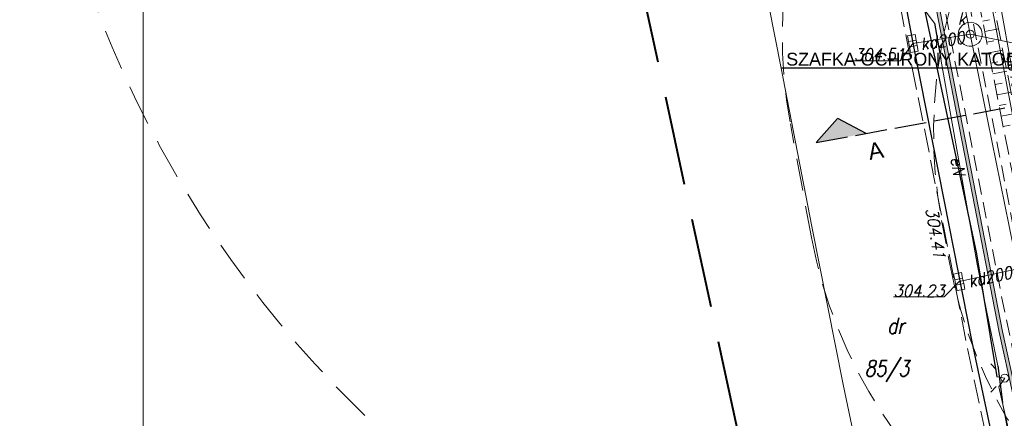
# Model space of a CAD drawing. Header units: metres. Extents: x 779 to 7046, y -512 to 9570.
# Tile 5 of 256: x 2110 to 2172, y -326 to -301. Entities that reach past the tile are written whole.
import ezdxf

# ---------------------------------------------------------------- set-up
doc = ezdxf.new("R2010")
doc.units = ezdxf.units.M
for name, pattern in [('0', [0]), ('1.5_0.5', [2, 1.5, -0.5]), ('2.0_0.5', [2.5, 2, -0.5]), ('BUBZ01-500', [1.75, 1.25, -0.5]), ('CIĄGłA', [0]), ('DASH', [0.75, 0.5, -0.25]), ('DASHEDX2', [38.1, 25.4, -12.7]), ('DGN Style 3', [7.83309, 5.595065, -2.238026]), ('mz1.0_0.5', [1.5, 1, -0.5])]:
    doc.linetypes.add(name, pattern=pattern)
for name, color, linetype, lineweight in [('210-oznaczenie konturu użytku gruntowego', 7, 'Continuous', 0), ('211-numer działki ewidencyjnej', 7, 'Continuous', 0), ('_a_obiekty', 250, 'Continuous', 30), ('AGP1_HATCH', 7, 'Continuous', 5), ('AGP1_OPISY', 7, 'Continuous', 13), ('bariera drogowa ochronna (linia)', 7, 'Continuous', 0), ('BUBZ01', 7, 'Continuous', 0), ('BUBZ01_1', 7, 'Continuous', 0), ('chodnik (powierzchnia)', 7, 'Continuous', 0), ('ekran akustyczny (linia)', 7, 'Continuous', 0), ('jezdnia (powierzchnia)', 7, 'Continuous', 0), ('kanał technologiczny (linia)', 7, 'Continuous', 0), ('komora podziemna - przewód kanalizacyjny (powierzchnia)-SK', 7, 'Continuous', 0), ('kratka ściekowa (punkt)-SK', 7, 'Continuous', 0), ('krawężnik (linia)', 7, 'Continuous', 0), ('latarnia (punkt)', 7, 'Continuous', 0), ('przewód elektroenergetyczny (linia)-SEPOD', 7, 'Continuous', 0), ('przewód elektroenergetyczny (linia)-SEPOD-Atr1', 7, 'Continuous', 0), ('przewód gazowy (linia)-SG', 7, 'Continuous', 0), ('przewód gazowy (linia)-SG-Atr1', 7, 'Continuous', 0), ('przewód kanalizacyjny (linia)-SK', 7, 'Continuous', 0), ('przewód kanalizacyjny (linia)-SK-Atr1', 7, 'Continuous', 0), ('punkt o określonej wysokości (sieć kanalizacyjna)-SK', 7, 'Continuous', 0), ('punkt o określonej wysokości (sieć kanalizacyjna)-SK-Atr2', 7, 'Continuous', 0), ('punkt wysokościowy sztuczny', 7, 'Continuous', 0), ('punkt wysokościowy sztuczny-Atr2', 7, 'Continuous', 0), ('rura ochronna - przewód elektroenergetyczny (linia)-SE', 7, 'Continuous', 0), ('właz okrągły - siec kanalizacyjna (punkt)-SK', 7, 'Continuous', 0), ('właz okrągły - siec kanalizacyjna (punkt)-SK-Atr17', 7, 'Continuous', 0), ('Zakres', 7, 'Continuous', 0)]:
    doc.layers.add(name, color=color, linetype=linetype, lineweight=lineweight)
doc.layers.add('IE_kable ziemne', color=240, linetype='Continuous')
doc.layers.add('ZP_Robocza', color=6, linetype='Continuous')
doc.styles.add('ARIAL', font='arial.ttf')
doc.styles.get("Standard").update_dxf_attribs({"font": 'arial.ttf'})
doc.linetypes.add('KTOK01-500', pattern='A,1.75,[13,dgnlstyle-rozp_2013.shx,S=0.002778,R=0,X=0,Y=0],1.75', length=3.5)
picture_1 = doc.add_image_def('image2.jpg', size_in_pixel=(2480, 3509))

# ---------------------------------------------------------------- blocks, each defined once
blk = doc.blocks.new('SM01')
at = {"color": 0, "linetype": 'Continuous', "lineweight": 13, "ltscale": 10}
for p, q in [((-5.3, 5.31), (-8.83, 8.84)), ((5.31, 5.31), (8.84, 8.84)), ((-5.3, -5.3), (-8.83, -8.83)), ((5.31, -5.3), (8.84, -8.83))]:
    blk.add_line(p, q, dxfattribs=at)
blk.add_circle((0, 0), 2.5, dxfattribs=at)
blk = doc.blocks.new('US05')
at = {"color": 0, "linetype": 'Continuous', "lineweight": 13, "ltscale": 10}
for p, q in [((-5.25, -2.5), (-5.25, 2.5)), ((-5.25, 2.5), (-1.75, 2.5)), ((-1.75, -2.5), (-1.75, 2.5)), ((-1.75, 2.5), (1.75, 2.5)), ((1.75, -2.5), (1.75, 2.5)), ((1.75, 2.5), (5.25, 2.5)), ((5.25, -2.5), (5.25, 2.5)), ((-5.25, -2.5), (-1.75, -2.5)), ((-1.75, -2.5), (1.75, -2.5)), ((1.75, -2.5), (5.25, -2.5))]:
    blk.add_line(p, q, dxfattribs=at)
blk = doc.blocks.new('PW01_1')
at = {"linetype": 'Continuous', "lineweight": 13, "ltscale": 10}
h = blk.add_hatch(color=0, dxfattribs=at)
edge = h.paths.add_edge_path()
edge.add_arc((0, 0), 0.45, 0, 360)
blk = doc.blocks.new('PW02')
at = {"linetype": 'Continuous', "lineweight": 13, "ltscale": 10}
h = blk.add_hatch(color=0, dxfattribs=at)
edge = h.paths.add_edge_path()
edge.add_arc((0, 0), 0.45, 0, 360)
blk = doc.blocks.new('US22')
at = {"color": 0, "linetype": 'Continuous', "lineweight": -2, "ltscale": 10}
blk.add_circle((0, 0), 2.5, dxfattribs=at)
blk = doc.blocks.new('PZT MDCP podkład')
at = {"layer": 'bariera drogowa ochronna (linia)', "color": 252, "linetype": 'KTOK01-500', "lineweight": 13, "true_color": 0x939598, "flags": 128}
blk.add_lwpolyline([(2084.646, 103.156), (2086.306, 94.146), (2088.056, 84.786), (2089.946, 74.546), (2091.886, 64.626), (2093.806, 54.736), (2095.766, 44.856), (2097.796, 35.206), (2099.926, 25.496), (2102.236, 15.946), (2104.896, 6.146), (2107.666, -3.744), (2109.796, -10.954), (2112.814, -19.835)], dxfattribs=at)
at = {"layer": 'BUBZ01', "color": 252, "linetype": 'BUBZ01-500', "lineweight": 13, "true_color": 0x939598, "flags": 128}
for points in [[(2112.363, 30.151), (2112.363, 30.151), (2108.065, 49.239), (2104.123, 69.486), (2099.983, 91.106), (2098.843, 96.593)], [(2098.843, 96.593), (2100.711, 91.294), (2105.006, 69.522), (2108.907, 49.77), (2112.363, 30.151)]]:
    blk.add_lwpolyline(points, dxfattribs=at)
at = {"layer": 'BUBZ01_1', "color": 252, "linetype": 'Continuous', "lineweight": 13, "true_color": 0x939598}
for p, q in [((2104.926, 67.663), (2104.495, 67.579)), ((2105.487, 67.087), (2104.623, 66.919)), ((2105.185, 66.343), (2104.752, 66.259)), ((2105.748, 65.767), (2104.88, 65.598)), ((2105.444, 65.023), (2105.009, 64.938)), ((2106.009, 64.448), (2105.137, 64.278)), ((2105.703, 63.703), (2105.266, 63.618)), ((2106.269, 63.128), (2105.395, 62.958)), ((2105.961, 62.383), (2105.523, 62.297)), ((2106.53, 61.808), (2105.652, 61.637)), ((2106.22, 61.063), (2105.78, 60.977))]:
    blk.add_line(p, q, dxfattribs=at)
at = {"layer": 'chodnik (powierzchnia)', "color": 252, "linetype": 'mz1.0_0.5', "lineweight": 13, "true_color": 0x939598, "flags": 128}
blk.add_lwpolyline([(2094.286, 107.736), (2095.496, 102.266), (2096.136, 99.116), (2097.046, 94.516), (2101.066, 73.846), (2102.576, 66.006), (2104.166, 58.036), (2105.666, 50.426), (2108.206, 38.126), (2109.856, 30.556), (2110.966, 25.356), (2112.896, 16.946), (2113.376, 16.626), (2113.866, 16.346), (2114.386, 16.096), (2114.916, 15.896), (2115.466, 15.726), (2116.016, 15.596), (2116.586, 15.506), (2117.156, 15.466), (2117.726, 15.456), (2118.296, 15.496), (2118.866, 15.576), (2119.426, 15.696), (2119.966, 15.856), (2120.506, 16.056), (2119.896, 17.836), (2118.716, 17.426), (2117.186, 17.296), (2115.196, 17.896), (2114.046, 18.856), (2112.546, 25.696), (2111.356, 31.136), (2109.736, 38.596), (2107.226, 50.456), (2105.686, 58.476), (2104.126, 66.306), (2102.566, 74.356), (2098.636, 94.616), (2097.546, 100.076), (2097.016, 102.526), (2095.816, 107.956), (2094.286, 107.736)], close=True, dxfattribs=at)
at = {"layer": 'ekran akustyczny (linia)', "color": 252, "linetype": 'Continuous', "lineweight": 13, "true_color": 0x939598, "flags": 128}
blk.add_lwpolyline([(2108.938, 32.611), (2105.527, 48.134), (2103.716, 57.467), (2101.986, 66.327), (2099.856, 77.327), (2097.976, 86.916), (2096.096, 96.547), (2095.016, 102.066)], dxfattribs=at)
at = {"layer": 'jezdnia (powierzchnia)', "color": 252, "linetype": '1.5_0.5', "lineweight": 13, "true_color": 0x939598, "flags": 128}
blk.add_lwpolyline([(2121.58, -17.44), (2121.58, -17.44), (2119.166, -10.314), (2116.966, -3.184), (2116.146, -0.544), (2113.326, 8.386), (2110.936, 17.476), (2110.246, 19.936), (2110.076, 20.316), (2109.986, 20.546), (2109.896, 20.776), (2109.816, 21.006), (2109.746, 21.246), (2109.686, 21.486), (2109.266, 21.386), (2107.936, 26.806), (2105.746, 36.806), (2103.466, 47.496), (2101.776, 56.146), (2099.886, 65.716), (2097.696, 76.946), (2095.716, 86.936), (2093.966, 96.096), (2092.736, 102.466), (2092.306, 104.766), (2077.106, 102.056), (2077.796, 98.156), (2078.256, 95.836), (2079.416, 89.206), (2080.776, 82.376), (2082.496, 73.286), (2083.117, 69.993)], dxfattribs=at)
at = {"layer": 'kanał technologiczny (linia)', "color": 252, "linetype": 'Continuous', "lineweight": 13, "true_color": 0x939598, "flags": 128}
blk.add_lwpolyline([(2076.829, 99.116), (2097.466, 101.996), (2098.496, 100.976), (2099.736, 94.596), (2102.876, 80.006), (2107.146, 57.576), (2110.276, 41.516), (2112.466, 30.966), (2113.936, 24.136), (2116.446, 18.576), (2123.106, -1.554), (2123.726, -2.874), (2127.703, -15.767)], dxfattribs=at)
at = {"layer": 'komora podziemna - przewód kanalizacyjny (powierzchnia)-SK', "color": 252, "linetype": 'Continuous', "lineweight": 13, "true_color": 0x939598, "flags": 128}
blk.add_lwpolyline([(2103.116, 66.306), (2103.036, 66.446), (2102.986, 66.586), (2102.966, 66.746), (2102.976, 66.906), (2103.026, 67.056), (2103.106, 67.186), (2103.206, 67.306), (2103.336, 67.396), (2103.476, 67.466), (2103.626, 67.496), (2103.786, 67.506), (2103.936, 67.476), (2104.086, 67.406), (2104.206, 67.316), (2104.316, 67.206), (2104.396, 67.066), (2104.446, 66.926), (2104.466, 66.766), (2104.456, 66.606), (2104.406, 66.456), (2104.326, 66.326), (2104.226, 66.206), (2104.096, 66.116), (2103.956, 66.046), (2103.806, 66.016), (2103.646, 66.006), (2103.496, 66.036), (2103.346, 66.106), (2103.226, 66.196), (2103.116, 66.306)], close=True, dxfattribs=at)
at = {"layer": 'krawężnik (linia)', "color": 252, "linetype": 'Continuous', "lineweight": 30, "true_color": 0x939598, "flags": 128}
blk.add_lwpolyline([(2093.096, 102.556), (2094.326, 96.146), (2096.056, 87.026), (2098.076, 77.016), (2100.216, 65.776), (2102.096, 56.296), (2103.816, 47.516), (2106.076, 36.886), (2108.256, 26.916), (2109.346, 22.156)], dxfattribs=at)
at = {"layer": 'przewód elektroenergetyczny (linia)-SEPOD', "color": 252, "linetype": 'Continuous', "lineweight": 13, "true_color": 0x939598, "flags": 128}
for points in [[(2106.356, 40.386), (2105.736, 43.716), (2105.436, 46.026), (2104.516, 50.506), (2104.156, 52.386), (2101.886, 65.206), (2101.486, 67.446), (2099.316, 70.346), (2098.136, 81.686), (2097.786, 83.406), (2096.506, 90.086), (2096.166, 91.886), (2095.676, 95.236), (2095.396, 96.506), (2094.546, 99.866), (2077.358, 96.668)], [(2098.726, 82.396), (2098.196, 82.176), (2100.776, 68.676), (2104.106, 53.016), (2105.376, 45.336), (2105.876, 45.256), (2105.496, 44.696), (2108.296, 32.376), (2110.426, 23.156), (2111.766, 20.326), (2113.626, 18.346), (2115.156, 18.366)]]:
    blk.add_lwpolyline(points, dxfattribs=at)
at = {"layer": 'przewód gazowy (linia)-SG', "color": 252, "linetype": 'Continuous', "lineweight": 13, "true_color": 0x939598, "flags": 128}
blk.add_lwpolyline([(2110.066, 46.496), (2108.966, 50.806), (2107.826, 56.276), (2106.726, 62.346), (2105.166, 70.986), (2102.506, 85.726), (2101.076, 93.966)], dxfattribs=at)
at = {"layer": 'przewód kanalizacyjny (linia)-SK', "color": 252, "linetype": 'Continuous', "lineweight": 13, "true_color": 0x939598, "flags": 128}
for points in [[(2096.906, 97.516), (2099.006, 90.916), (2103.716, 66.756), (2106.696, 52.086), (2109.736, 37.906)], [(2100.126, 66.176), (2103.716, 66.756)], [(2103.026, 51.286), (2106.696, 52.086)]]:
    blk.add_lwpolyline(points, dxfattribs=at)
at = {"layer": 'punkt o określonej wysokości (sieć kanalizacyjna)-SK-Atr2', "color": 252, "lineweight": 13, "true_color": 0x939598, "flags": 128}
for points in [[(2103.716, 66.756), (2107.676, 65.956), (2110.849, 65.956)], [(2100.126, 66.176), (2099.326, 65.096), (2096.446, 65.096)], [(2103.026, 51.286), (2102.096, 50.326), (2098.923, 50.326)]]:
    blk.add_lwpolyline(points, dxfattribs=at)
at = {"layer": 'rura ochronna - przewód elektroenergetyczny (linia)-SE', "color": 252, "linetype": 'Continuous', "lineweight": 30, "true_color": 0x939598, "flags": 128}
for points in [[(2098.196, 82.176), (2100.776, 68.676), (2104.106, 53.016), (2105.376, 45.336)], [(2101.486, 67.446), (2101.886, 65.206)], [(2104.156, 52.386), (2104.516, 50.506)], [(2105.436, 46.026), (2105.736, 43.716)]]:
    blk.add_lwpolyline(points, dxfattribs=at)
at = {"layer": 'Zakres', "color": 252, "linetype": 'DGN Style 3', "lineweight": 40, "true_color": 0x939598, "flags": 128}
blk.add_lwpolyline([(2174.696, 172.586), (2130.246, 158.476), (2070.276, 140.136), (2076.276, 101.676), (2103.086, -22.494), (2224.436, 10.666), (2208.436, 67.156), (2203.276, 85.806), (2188.226, 134.806), (2174.696, 172.586)], close=True, dxfattribs=at)
at = {"layer": 'kratka ściekowa (punkt)-SK', "color": 252, "linetype": 'Continuous', "lineweight": 13, "true_color": 0x939598, "xscale": 0.1, "yscale": 0.1, "zscale": 0.1}
for p, rotation in [((2100.126, 66.176), 280.528), ((2103.026, 51.286), 101.745)]:
    blk.add_blockref('US05', p, dxfattribs=dict(at, rotation=rotation))
at = {"layer": 'latarnia (punkt)', "color": 252, "linetype": 'Continuous', "lineweight": 13, "true_color": 0x939598, "xscale": 0.1, "yscale": 0.1, "zscale": 0.1}
blk.add_blockref('SM01', (2105.876, 45.256), dxfattribs=at)
at = {"layer": 'punkt o określonej wysokości (sieć kanalizacyjna)-SK', "color": 252, "linetype": 'Continuous', "lineweight": 13, "true_color": 0x939598, "xscale": 0.1, "yscale": 0.1, "zscale": 0.1}
for p in [(2103.716, 66.756), (2100.126, 66.176), (2103.026, 51.286)]:
    blk.add_blockref('PW01_1', p, dxfattribs=at)
at = {"layer": 'punkt wysokościowy sztuczny', "color": 252, "linetype": 'Continuous', "lineweight": 13, "true_color": 0x939598, "xscale": 0.1, "yscale": 0.1, "zscale": 0.1}
blk.add_blockref('PW02', (2101.776, 56.146), dxfattribs=at)
at = {"layer": 'właz okrągły - siec kanalizacyjna (punkt)-SK', "color": 252, "linetype": 'Continuous', "lineweight": 13, "true_color": 0x939598, "xscale": 0.1, "yscale": 0.1, "zscale": 0.1}
blk.add_blockref('US22', (2103.716, 66.756), dxfattribs=at)
at = {"layer": '210-oznaczenie konturu użytku gruntowego', "color": 252, "linetype": 'Continuous', "lineweight": 13, "true_color": 0x939598, "insert": (2098.525, 48.026), "char_height": 1, "attachment_point": 7, "line_spacing_factor": 0.6}
blk.add_mtext('\\FITALIC_1250;\\H1x;\\W0.79;dr', dxfattribs=at)
at = {"layer": '211-numer działki ewidencyjnej', "color": 252, "linetype": 'Continuous', "lineweight": 13, "true_color": 0x939598, "insert": (2097.116, 46.362), "char_height": 1, "attachment_point": 1, "line_spacing_factor": 0.6}
blk.add_mtext('\\FITALIC_1250;\\H1x;\\W0.79;85/3', dxfattribs=at)
at = {"layer": 'przewód elektroenergetyczny (linia)-SEPOD-Atr1', "color": 252, "lineweight": 13, "true_color": 0x939598, "insert": (2102.843, 59.075), "char_height": 0.75, "attachment_point": 4, "rotation": 280.041, "line_spacing_factor": 0.6}
blk.add_mtext('\\FITALIC_1250;\\H1x;\\W0.9;eN', dxfattribs=at)
at = {"layer": 'przewód gazowy (linia)-SG-Atr1', "color": 252, "lineweight": 13, "true_color": 0x939598, "insert": (2106.22, 65.505), "char_height": 0.75, "attachment_point": 4, "rotation": 280.235, "line_spacing_factor": 0.6}
blk.add_mtext('\\FITALIC_1250;\\H1x;\\W0.9;gs400', dxfattribs=at)
at = {"layer": 'przewód kanalizacyjny (linia)-SK-Atr1', "color": 252, "lineweight": 13, "true_color": 0x939598, "char_height": 0.75, "attachment_point": 4, "line_spacing_factor": 0.6}
for insert, rotation in [((2100.606, 66.123), 9.178), ((2103.593, 51.284), 12.297)]:
    blk.add_mtext('\\FITALIC_1250;\\H1x;\\W0.9;kd200', dxfattribs=dict(at, insert=insert, rotation=rotation))
at = {"layer": 'punkt o określonej wysokości (sieć kanalizacyjna)-SK-Atr2', "color": 252, "lineweight": 13, "true_color": 0x939598, "char_height": 0.75, "attachment_point": 7, "line_spacing_factor": 0.6}
for s, insert in [('\\FITALIC_1250;\\H1x;\\W0.9;304.51', (2096.446, 65.104)), ('\\FITALIC_1250;\\H1x;\\W0.9;304.23', (2098.923, 50.334))]:
    blk.add_mtext(s, dxfattribs=dict(at, insert=insert))
at = {"layer": 'punkt wysokościowy sztuczny-Atr2', "color": 252, "lineweight": 13, "true_color": 0x939598, "insert": (2101.666, 55.956), "char_height": 0.75, "attachment_point": 1, "rotation": 279.335, "line_spacing_factor": 0.6}
blk.add_mtext('\\FITALIC_1250;\\H1x;\\W0.9;304.41', dxfattribs=at)
at = {"layer": 'właz okrągły - siec kanalizacyjna (punkt)-SK-Atr17', "color": 252, "lineweight": 13, "true_color": 0x939598, "insert": (2102.926, 67.741), "char_height": 0.75, "attachment_point": 4, "line_spacing_factor": 0.6}
blk.add_mtext('\\FITALIC_1250;\\H1x;\\W0.9;k', dxfattribs=at)
blk = doc.blocks.new('PRZEKRÓJ TERENU OPIS PZT')
at = {"linetype": '2.0_0.5', "true_color": 0x000000}
h = blk.add_hatch(color=18, dxfattribs=at)
h.dxf.hatch_style = 1
h.paths.add_polyline_path([(2764.076, 45.762), (2762.838, 47.351), (2762.829, 44.18)])
at = {"color": 18, "linetype": '2.0_0.5', "true_color": 0x000000}
for points in [[(2762.838, 47.351), (2762.629, -29.618)], [(2762.838, 47.351), (2764.076, 45.762)], [(2762.829, 44.18), (2764.076, 45.762)]]:
    blk.add_lwpolyline(points, dxfattribs=at)
at = {"layer": 'AGP1_OPISY', "color": 18, "linetype": '2.0_0.5', "lineweight": 40, "true_color": 0x000000, "insert": (2762.178, 44.257), "char_height": 1.026, "attachment_point": 1, "rotation": 269.84436, "style": 'ARIAL', "bg_fill": 3, "box_fill_scale": 1.5, "bg_fill_color": 256, "bg_fill_transparency": 0}
blk.add_mtext('A', dxfattribs=at)
blk = doc.blocks.new('Zbiornik LPG 20m3')
at = {"layer": '_a_obiekty', "color": 251, "linetype": 'DASH', "lineweight": 5, "ltscale": 4, "true_color": 0x636466}
blk.add_lwpolyline([(2696.092, 576.319), (2700.983, 570.986, -0.414214), (2699.15, 528.6), (2697.676, 527.248, -0.414214), (2655.289, 529.081), (2650.398, 534.414, -0.414214), (2652.231, 576.801), (2653.705, 578.152, -0.414214), (2696.092, 576.319)], format="xyb", dxfattribs=at)
blk = doc.blocks.new('A$Ce9aa0c45')
at = {"layer": 'IE_kable ziemne'}
blk.add_line((1.676, -55.445), (-16.335, -55.445), dxfattribs=at)
at = {"layer": 'IE_kable ziemne', "style": 'ARIAL'}
blk.add_text('SZAFKA OCHRONY KATODOWEJ', height=0.8, dxfattribs=at).set_placement((-16.008, -55.277))

msp = doc.modelspace()

# ---------------------------------------------------------------- hatches: boundary and pattern name
at = {"layer": 'AGP1_HATCH', "lineweight": 15, "transparency": 33554625}
h = msp.add_hatch(dxfattribs=at)
h.set_pattern_fill('GRASS', color=64, scale=0.02, angle=24.61093)
edge = h.paths.add_edge_path()
edge.add_line((2201.155, -232.06), (2187.755, -236.764))
edge.add_line((2187.755, -236.764), (2189.333, -245.236))
edge.add_line((2189.333, -245.236), (2200.149, -243.221))
edge.add_line((2200.149, -243.221), (2200.649, -243.128))
edge.add_arc((2201.59, -248.191), 5.15, 21.51777, 100.53505, ccw=False)
edge.add_line((2206.381, -246.302), (2206.676, -247.049))
edge.add_line((2206.676, -247.049), (2210.151, -255.863))
edge.add_line((2210.151, -255.863), (2213.734, -264.952))
edge.add_line((2213.734, -264.952), (2217.79, -275.238))
edge.add_line((2217.79, -275.238), (2215.443, -266.969))
edge.add_line((2215.443, -266.969), (2207.465, -246.73))
edge.add_line((2207.465, -246.73), (2201.155, -232.06))
h.paths.add_polyline_path([(2193.681, -336.48), (2194.272, -339.788), (2190.669, -340.432), (2190.078, -337.124)], flags=16)
h.paths.add_polyline_path([(2174.949, -253.204), (2174.18, -249.075), (2176.736, -248.599), (2177.505, -252.728)], flags=16)
h.paths.add_polyline_path([(2213.207, -340.386), (2212.586, -338.847), (2213.476, -338.488), (2214.097, -340.027)], flags=16)
h.paths.add_polyline_path([(2215.035, -268.25), (2214.426, -266.706), (2215.04, -266.464), (2215.649, -268.008)], flags=17)
edge = h.paths.add_edge_path()
edge.add_line((2222.136, -341.015), (2223.664, -341.192))
edge.add_line((2223.664, -341.192), (2227.521, -342.29))
edge.add_line((2227.521, -342.29), (2233.308, -344.457))
edge.add_line((2233.308, -344.457), (2237.862, -347.858))
edge.add_line((2237.862, -347.858), (2239.041, -348.66))
edge.add_line((2239.041, -348.66), (2233.605, -326.01))
edge.add_line((2233.605, -326.01), (2228.175, -303.9))
edge.add_line((2228.175, -303.9), (2222.495, -286.13))
edge.add_line((2222.495, -286.13), (2217.355, -271.82))
edge.add_line((2217.355, -271.82), (2215.443, -266.969))
edge.add_line((2215.443, -266.969), (2217.79, -275.238))
edge.add_line((2217.79, -275.238), (2221.381, -285.279))
edge.add_line((2221.381, -285.279), (2223.235, -291.356))
edge.add_line((2223.235, -291.356), (2227.886, -315.161))
edge.add_arc((2212.625, -317.085), 15.382, -38.16125, 7.18698, ccw=False)
edge.add_arc((2211.041, -315.811), 17.415, 289.85209, 321.76512, ccw=False)
edge.add_line((2216.955, -332.191), (2213.092, -333.5))
edge.add_arc((2214.563, -337.058), 3.851, 112.44961, 197.88556)
edge.add_line((2210.898, -338.241), (2211.273, -339.403))
edge.add_arc((2213.414, -338.797), 2.225, 195.8025, 221.5125)
edge.add_arc((2213.798, -338.871), 2.483, 214.34887, 282.10387)
edge.add_line((2214.319, -341.299), (2219.145, -339.35))
edge.add_line((2219.145, -339.35), (2222.136, -341.015))
edge = h.paths.add_edge_path()
edge.add_line((2182.307, -273.042), (2181.363, -273.218))
edge.add_line((2181.363, -273.218), (2181.059, -271.586))
edge.add_line((2181.059, -271.586), (2182.003, -271.411))
edge.add_line((2182.003, -271.411), (2178.489, -252.545))
edge.add_line((2178.489, -252.545), (2177.505, -252.728))
edge.add_line((2177.505, -252.728), (2176.736, -248.599))
edge.add_line((2176.736, -248.599), (2177.719, -248.416))
edge.add_line((2177.719, -248.416), (2177.536, -247.433))
edge.add_line((2177.536, -247.433), (2178.519, -247.25))
edge.add_line((2178.519, -247.25), (2189.329, -245.236))
edge.add_line((2189.329, -245.236), (2187.755, -236.764))
edge.add_line((2187.755, -236.764), (2168.625, -243.48))
edge.add_line((2168.625, -243.48), (2167.595, -243.84))
edge.add_line((2167.595, -243.84), (2162.625, -245.59))
edge.add_line((2162.625, -245.59), (2166.545, -265.88))
edge.add_line((2166.545, -265.88), (2169.935, -283.36))
edge.add_line((2169.935, -283.36), (2178.195, -325.93))
edge.add_line((2178.195, -325.93), (2182.565, -325.84))
edge.add_line((2182.565, -325.84), (2182.575, -329.03))
edge.add_line((2182.575, -329.03), (2179.045, -329.11))
edge.add_line((2179.045, -329.11), (2179.735, -331.25))
edge.add_line((2179.735, -331.25), (2185.555, -348.24))
edge.add_line((2185.555, -348.24), (2190.115, -350.95))
edge.add_line((2190.115, -350.95), (2195.595, -348.85))
edge.add_line((2195.595, -348.85), (2198.507, -347.682))
edge.add_arc((2192.413, -339.706), 10.037, 307.38201, 339.78879)
edge.add_arc((2172.677, -334.532), 30.409, 343.48973, 347.83282)
edge.add_arc((2184.654, -337.353), 18.108, 348.57073, 353.36451)
edge.add_arc((2197.523, -339.13), 5.127, 356.46958, 372.8519)
edge.add_line((2202.522, -337.989), (2202.397, -337.364))
edge.add_line((2202.397, -337.364), (2201.307, -334.819))
edge.add_arc((2194.588, -338.265), 7.552, 27.15342, 42.17044)
edge.add_line((2200.185, -333.195), (2197.757, -330.782))
edge.add_arc((2203.598, -324.846), 8.328, 205.11356, 225.46112, ccw=False)
edge.add_arc((2210.401, -321.909), 15.736, 194.58389, 204.28253, ccw=False)
edge.add_line((2195.172, -325.872), (2193.015, -315.931))
edge.add_line((2193.015, -315.931), (2192.172, -311.386))
edge.add_line((2192.172, -311.386), (2189.32, -311.916))
edge.add_line((2189.32, -311.916), (2188.259, -306.214))
edge.add_line((2188.259, -306.214), (2191.115, -305.682))
edge.add_line((2191.115, -305.682), (2190.754, -303.349))
edge.add_arc((2197.626, -302.806), 6.894, 137.47662, 184.5106, ccw=False)
edge.add_arc((2192.177, -297.809), 0.5, 317.47662, 342.90502)
edge.add_arc((2191.651, -297.647), 1.05, 342.90502, 381.53202)
edge.add_line((2192.628, -297.262), (2185.882, -298.518))
edge.add_line((2185.882, -298.518), (2183.725, -286.938))
edge.add_line((2183.725, -286.938), (2184.856, -286.727))
edge.add_line((2184.856, -286.727), (2182.307, -273.042))
h.paths.add_polyline_path([(2218.228, -303.855), (2219.86, -303.551), (2219.981, -304.2), (2218.349, -304.504)], flags=16)
edge = h.paths.add_edge_path(flags=17)
edge.add_arc((2219.786, -319.83), 0.238, 186.51832, 320.53469)
edge.add_arc((2205.889, -312.511), 15.94, 332.05358, 352.53184)
edge.add_arc((2192.079, -311.841), 29.741, 354.71014, 368.27079)
edge.add_line((2221.511, -307.563), (2220.643, -303.117))
edge.add_arc((2219.03, -303.699), 1.714, 19.81504, 190.77871)
edge.add_line((2217.346, -304.019), (2217.675, -305.833))
edge.add_line((2217.675, -305.833), (2219.052, -313.206))
edge.add_arc((2158.761, -321.061), 60.801, 1.1345, 7.42259, ccw=False)
at = {"layer": 'AGP1_HATCH', "true_color": 0xf8991e, "transparency": 33554579}
h = msp.add_hatch(color=30, dxfattribs=at)
h.dxf.hatch_style = 1
h.paths.add_polyline_path([(2160.975, -267.08), (2162.055, -272.6), (2163.935, -282.23), (2165.815, -291.82), (2167.945, -302.82), (2169.675, -311.68), (2171.485, -321.013), (2174.896, -336.536), (2175.091, -336.493), (2171.681, -320.972), (2169.871, -311.642), (2168.141, -302.782), (2166.011, -291.782), (2164.131, -282.192), (2162.251, -272.562), (2161.171, -267.042)])

# ---------------------------------------------------------------- linework, layer by layer
at = {"color": 18, "linetype": 'CIĄGłA', "lineweight": 5, "true_color": 0x000000}
msp.add_lwpolyline([(2160.975, -267.08), (2162.055, -272.6), (2163.935, -282.23), (2165.815, -291.82), (2167.945, -302.82), (2169.675, -311.68), (2171.485, -321.013), (2174.896, -336.536), (2175.091, -336.493), (2171.681, -320.972), (2169.871, -311.642), (2168.141, -302.782), (2166.011, -291.782), (2164.131, -282.192), (2162.251, -272.562), (2161.171, -267.042)], close=True, dxfattribs=at)

# ---------------------------------------------------------------- block references
msp.add_blockref('PZT MDCP podkład', (65.959, -369.147), dxfattribs=at)

# ---------------------------------------------------------------- pictures from other files: only their frames are drawn
at = {"color": 7, "linetype": 'CIĄGłA', "lineweight": 5, "true_color": 0xffffff}
image = msp.add_image(picture_1, insert=(2016.963, -343.728), size_in_units=(101.003, 142.912), dxfattribs=at)
image.dxf.flags = 7

# ---------------------------------------------------------------- next in the draw order: block references
at = {"color": 18, "linetype": 'CIĄGłA', "lineweight": 5, "true_color": 0x000000, "rotation": 100.5600011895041}
msp.add_blockref('PRZEKRÓJ TERENU OPIS PZT', (2712.923, -3016.535), dxfattribs=at)

# ---------------------------------------------------------------- next in the draw order: linework, layer by layer
at = {"color": 5, "linetype": 'DASHEDX2', "lineweight": 13, "ltscale": 0.1}
msp.add_circle((2180.533, -275.953), 70, dxfattribs=at)
at = {"layer": '_a_obiekty', "color": 251, "linetype": 'DASH', "lineweight": 5, "ltscale": 3, "true_color": 0x636466, "elevation": 0}
msp.add_lwpolyline([(2167.885, -314.03), (2168.396, -316.775, 0.414214), (2203.372, -340.788), (2203.962, -340.678, 0.414214), (2227.975, -305.702), (2227.465, -302.957, 0.414214), (2192.489, -278.944), (2191.899, -279.053, 0.414214)], format="xyb", close=True, dxfattribs=at)

# ---------------------------------------------------------------- next in the draw order: block references
at = {"color": 18, "linetype": '0', "lineweight": 5, "true_color": 0x000000, "rotation": 328.0046700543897}
msp.add_blockref('Zbiornik LPG 20m3', (-372.51, 643.088), dxfattribs=at)
at = {"layer": 'ZP_Robocza', "color": 3, "linetype": 'CIĄGłA'}
msp.add_blockref('A$Ce9aa0c45', (2174.18, -249.075), dxfattribs=at)

doc.saveas('drawing.dxf')
